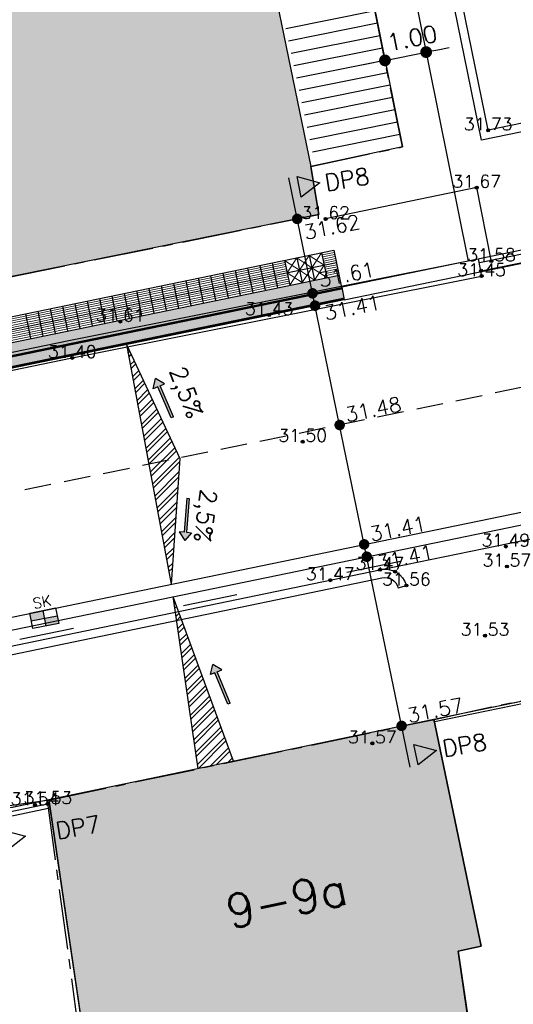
# Model space of a CAD drawing. Header units: metres. Extents: x 202952 to 203755, y 348879 to 349702.
# Tile 31 of 82: x 203283 to 203295, y 349342 to 349365. Entities that reach past the tile are written whole.
import ezdxf
from ezdxf.enums import TextEntityAlignment as Align

# ---------------------------------------------------------------- set-up
doc = ezdxf.new("R2010")
doc.units = ezdxf.units.M
for name, pattern in [('1-200 CENTER', [4.28625, 2.8575, -0.47625, 0.47625, -0.47625]), ('1-200 HIDDEN', [0.9525, 0.635, -0.3175]), ('PH 1-1 STREEP', [2, 1, -1])]:
    doc.linetypes.add(name, pattern=pattern)
for name, color, linetype in [('bgt.onbegroeidterreindeel', 252, 'Continuous'), ('PH-BEST-BEBOUWING', 1, 'Continuous'), ('PH-BEST-BEBOUWING-ARCERING', 254, 'Continuous'), ('PH-BEST-HUISNUMMER', 7, 'Continuous'), ('PH-BEST-KADASTRALE-GRENS', 240, '1-200 CENTER'), ('PH-INM-BEBOUWING', 10, 'Continuous'), ('PH-INM-HEKWERK', 6, '1-200 HEKWERK'), ('PH-INM-HOOGTE', 20, 'Continuous'), ('PH-INM-HOOGTEPUNT', 20, 'Continuous'), ('PH-INM-KANTVERHARDING', 253, 'Continuous'), ('PH-NIEUW BUSPERRON-ELLEMENTEN', 115, 'Continuous'), ('PH-NIEUW-AAND-DPROF', 1, 'Continuous'), ('PH-NIEUW-AFWATERINGSPROFIEL', 7, 'Continuous'), ('PH-NIEUW-BAND-20-30', 115, 'Continuous'), ('PH-NIEUW-BLOKMARKERING BUSHALTE', 115, '1-200 HIDDEN'), ('PH-NIEUW-BUSPERRONBAND', 115, 'Continuous'), ('PH-NIEUW-HEKWERK', 115, '1-200 HEKWERK'), ('PH-NIEUW-HOOGTES', 170, 'Continuous'), ('PH-NIEUW-MAATVOERING', 2, 'Continuous'), ('PH-NIEUW-NATUURSTEEN-PLEIN', 115, 'Continuous'), ('PH-ONTWERP-WEGAS', 2, '1-200 HIDDEN'), ('PH-RIO-KOLK', 7, 'Continuous')]:
    doc.layers.add(name, color=color, linetype=linetype)
doc.layers.add('PH-NIEUW-GELEIDELIJNTEGELS', color=115, linetype='Continuous', lineweight=13)
doc.layers.add('PH-NIEUW-OPSLUITBAND-6', color=115, linetype='Continuous', lineweight=30)
doc.styles.add('1-200', font='romans.shx', dxfattribs={"height": 0.4})
doc.styles.add('ISO', font='ISO')
doc.styles.add('ROMANS', font='romans.shx')
doc.linetypes.add('1-200 HEKWERK', pattern='A,1.5,-0.4,["X",ROMANS,S=0.24,R=0,X=-0.275,Y=-0.12],-0.05', length=1.95)
doc.dimstyles.new('BEMATING200', dxfattribs={"dimtxt": 0.4, "dimasz": 0.28, "dimexe": 0.5, "dimexo": 0.1, "dimgap": 0.4, "dimtad": 1, "dimlfac": -0.1, "dimzin": 0, "dimdsep": 46, "dimtxsty": '1-200', "dimblk": 'DOT', "dimcen": 0.09, "dimclrd": 8, "dimclre": 8, "dimclrt": 256, "dimadec": 3, "dimazin": 0, "dimtfac": 1, "dimtmove": 2, "dimatfit": 3, "dimfxl": 1, "dimtolj": 1, "dimtzin": 0, "dimarcsym": 0})

# ---------------------------------------------------------------- blocks, each defined once
blk = doc.blocks.new('MARKER', base_point=(45, 10))
at = {"color": 0}
for radius in [0.35, 0.25]:
    blk.add_circle((45, 10), radius, dxfattribs=at)
at = {"color": 0, "style": 'ISO'}
blk.add_attdef('MARKER', (45.6, 10), '', height=0.9, dxfattribs=at)
blk = doc.blocks.new('*U41')
h = blk.add_hatch(color=256)
h.paths.add_polyline_path([(0, 0.374), (-0.315, 0.374), (-0.315, 0.187), (0, 0.187)])
h.paths.add_polyline_path([(0, 0.187), (0, 0), (0.315, 0), (0.315, 0.187)])
blk.add_lwpolyline([(0.315, 0), (-0.315, 0), (-0.315, 0.374), (0.315, 0.374)], close=True)
for points in [[(-0.315, 0.374), (0, 0.374), (0, 0)], [(-0.315, 0.187), (0.315, 0.187)]]:
    blk.add_lwpolyline(points)
at = {"style": 'ROMANS'}
blk.add_attdef('SK', (-0.193, 0.454), '', height=0.25, dxfattribs=at)
blk = doc.blocks.new('AFWATERINGSPIJL')
at = {"ltscale": 0.5}
blk.add_hatch(color=256, dxfattribs=at).paths.add_polyline_path([(-0.058, 0.239), (-0.132, 0.151), (-0.75, 0.671), (-0.789, 0.625), (-0.171, 0.105), (-0.245, 0.016), (0, 0)])
for points in [[(-0.75, 0.671), (-0.789, 0.625)], [(-0.789, 0.625), (-0.171, 0.105)], [(-0.75, 0.671), (-0.132, 0.151)], [(-0.132, 0.151), (-0.058, 0.239), (0, 0)], [(-0.171, 0.105), (-0.245, 0.016), (0, 0)]]:
    blk.add_lwpolyline(points, dxfattribs=at)
blk = doc.blocks.new('_Dot')
at = {"color": 0, "linetype": 'ByBlock', "lineweight": -2}
blk.add_line((-0.5, 0), (-1, 0), dxfattribs=at)
at = {"color": 0, "linetype": 'ByBlock', "const_width": 0.5}
blk.add_lwpolyline([(-0.25, 0, 1), (0.25, 0, 1)], format="xyb", close=True, dxfattribs=at)
blk = doc.blocks.new('*D80')
at = {"layer": 'Defpoints', "color": 0, "transparency": 16777216}
for p in [(203292.786, 349364.686), (203292.786, 349364.686), (203291.806, 349364.489)]:
    blk.add_point(p, dxfattribs=at)
at = {"layer": 'PH-NIEUW-MAATVOERING', "color": 8, "lineweight": -2, "transparency": 16777216}
for p, q in [((203293.061, 349364.741), (203293.335, 349364.796)), ((203291.806, 349364.489), (203292.786, 349364.686)), ((203291.531, 349364.434), (203291.257, 349364.378))]:
    blk.add_line(p, q, dxfattribs=at)
at = {"layer": 'PH-NIEUW-MAATVOERING', "color": 8, "lineweight": -2, "transparency": 16777216, "xscale": 0.28, "yscale": 0.28, "zscale": 0.28}
for p, rotation in [((203292.786, 349364.686), 191.3756709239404), ((203291.806, 349364.489), 11.37567092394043)]:
    blk.add_blockref('_Dot', p, dxfattribs=dict(at, rotation=rotation))
at = {"layer": 'PH-NIEUW-MAATVOERING', "transparency": 16777216, "insert": (203292.453, 349365.021), "char_height": 0.4, "attachment_point": 5, "rotation": 11.3757, "style": '1-200'}
blk.add_mtext('\\A1;1.00', dxfattribs=at)

msp = doc.modelspace()

# ---------------------------------------------------------------- hatches: boundary and pattern name
at = {"layer": 'PH-BEST-BEBOUWING-ARCERING'}
msp.add_hatch(color=256, dxfattribs=at).paths.add_polyline_path([(203275.65, 349358.848), (203274.35, 349365.21), (203276.472, 349365.639), (203277.045, 349365.755), (203279.15, 349366.18), (203277.8, 349372.87), (203280.62, 349373.44), (203279.99, 349376.52), (203283.941, 349377.324), (203284.56, 349374.24), (203287.4, 349374.81), (203287.62, 349373.71), (203287.62, 349373.712), (203290.04, 349361.96), (203290.23, 349360.82), (203280.68, 349358.89), (203280.45, 349359.82), (203276.995, 349359.12)])
msp.add_hatch(color=256, dxfattribs=at).paths.add_polyline_path([(203286.367, 349330.389), (203285.893, 349333.908), (203285.726, 349333.883), (203283.8, 349346.9), (203292.97, 349348.81), (203294.093, 349343.405), (203293.545, 349343.29), (203294.473, 349337.019), (203295.477, 349330.235), (203298.363, 349330.676), (203299.971, 349319.864), (203296.778, 349319.4), (203288.019, 349317.973)], flags=17)
at = {"layer": 'PH-NIEUW-AFWATERINGSPROFIEL', "ltscale": 0.2, "transparency": 33554687}
h = msp.add_hatch(dxfattribs=at)
h.set_pattern_fill('ANSI32', color=252, scale=0.025)
h.paths.add_polyline_path([(203286.92, 349355.013), (203285.649, 349357.726), (203286.719, 349352.024)])
h = msp.add_hatch(dxfattribs=at)
h.set_pattern_fill('ANSI32', color=252, scale=0.025)
h.paths.add_polyline_path([(203286.756, 349351.728), (203287.346, 349347.639), (203288.193, 349347.815)])

# ---------------------------------------------------------------- linework, layer by layer
at = {"layer": 'bgt.onbegroeidterreindeel'}
for p, q in [((203292.97, 349348.81), (203298.54, 349349.96)), ((203294.093, 349343.405), (203292.97, 349348.81)), ((203282.383, 349346.601), (203283.8, 349346.9)), ((203283.8, 349346.9), (203285.726, 349333.883)), ((203293.545, 349343.29), (203294.093, 349343.405)), ((203294.473, 349337.019), (203293.545, 349343.29))]:
    msp.add_line(p, q, dxfattribs=at)
at = {"layer": 'PH-BEST-BEBOUWING'}
for points in [[(203275.65, 349358.848), (203274.35, 349365.21), (203276.472, 349365.639), (203277.045, 349365.755), (203279.15, 349366.18), (203277.8, 349372.87), (203280.62, 349373.44), (203279.99, 349376.52), (203283.941, 349377.324), (203284.56, 349374.24), (203287.4, 349374.81), (203287.62, 349373.71), (203289.86, 349374.16), (203292.22, 349362.43), (203290.04, 349361.96), (203290.23, 349360.82), (203280.68, 349358.89), (203280.45, 349359.82), (203276.995, 349359.12), (203275.65, 349358.848)], [(203286.367, 349330.389), (203285.893, 349333.908), (203285.726, 349333.883), (203283.8, 349346.9), (203292.97, 349348.81), (203294.093, 349343.405), (203293.545, 349343.29), (203294.473, 349337.019), (203295.477, 349330.235), (203298.363, 349330.676), (203299.971, 349319.864), (203296.778, 349319.4), (203288.019, 349317.973), (203286.367, 349330.389)]]:
    msp.add_lwpolyline(points, close=True, dxfattribs=at)
for points in [[(203287.62, 349373.71), (203290.04, 349361.96)], [(203274.84, 349345.01), (203283.8, 349346.9)], [(203274.881, 349344.814), (203283.829, 349346.703)]]:
    msp.add_lwpolyline(points, dxfattribs=at)
at = {"layer": 'PH-BEST-KADASTRALE-GRENS', "ltscale": 0.5}
for points in [[(203279.15, 349366.18), (203274.35, 349365.21), (203275.65, 349358.85), (203280.498, 349359.666), (203280.68, 349358.89), (203290.23, 349360.82), (203290.04, 349361.96), (203292.22, 349362.43), (203289.86, 349374.16), (203287.62, 349373.71), (203287.4, 349374.81), (203284.56, 349374.24), (203283.97, 349377.33), (203279.99, 349376.52), (203280.62, 349373.44), (203277.8, 349372.87), (203279.15, 349366.18)], [(203283.763, 349346.877), (203292.947, 349348.798), (203295.54, 349349.362)], [(203283.763, 349346.877), (203264.305, 349344.046), (203264.477, 349343.191)], [(203283.763, 349346.877), (203285.538, 349333.852), (203286.735, 349325.692), (203286.165, 349309.231)]]:
    msp.add_lwpolyline(points, dxfattribs=at)
at = {"layer": 'PH-INM-BEBOUWING'}
for points in [[(203291.569, 349365.665), (203289.447, 349365.238)], [(203291.628, 349365.371), (203289.51, 349364.945)], [(203291.687, 349365.077), (203289.573, 349364.652)], [(203291.747, 349364.783), (203289.636, 349364.358)], [(203291.806, 349364.489), (203289.699, 349364.065)], [(203291.865, 349364.195), (203289.763, 349363.772)], [(203291.924, 349363.901), (203289.826, 349363.478)], [(203291.983, 349363.606), (203289.889, 349363.185)], [(203292.042, 349363.312), (203289.952, 349362.892)], [(203292.102, 349363.018), (203290.016, 349362.599)], [(203292.161, 349362.724), (203290.079, 349362.305)]]:
    msp.add_lwpolyline(points, dxfattribs=at)
at = {"layer": 'PH-INM-HEKWERK', "flags": 128}
msp.add_lwpolyline([(203274.854, 349344.941), (203283.814, 349346.805)], dxfattribs=at)
at = {"layer": 'PH-INM-KANTVERHARDING'}
for p, q in [((203294.024, 349359.769), (203294.107, 349359.357)), ((203291.686, 349352.366), (203298.356, 349353.733)), ((203292.123, 349351.939), (203292.316, 349351.992))]:
    msp.add_line(p, q, dxfattribs=at)
at = {"layer": 'PH-INM-KANTVERHARDING', "flags": 128}
for points in [[(203295.691, 349362.914), (203294.106, 349362.589), (203293.136, 349367.345)], [(203295.651, 349363.11), (203294.262, 349362.825), (203293.332, 349367.385)], [(203276.214, 349356.165), (203284.278, 349357.819), (203294.024, 349359.769)], [(203276.179, 349355.723), (203284.361, 349357.407), (203294.107, 349359.357)]]:
    msp.add_lwpolyline(points, dxfattribs=at)
for points in [[(203294.093, 349359.484), (203300.011, 349360.683, 0.371252), (203300.392, 349361.238), (203299.967, 349363.404, 0.462883), (203299.41, 349363.828)], [(203294.054, 349359.68), (203299.965, 349360.878, 0.360005), (203300.193, 349361.209), (203299.768, 349363.381, 0.477107), (203299.453, 349363.632, 0.246624)], [(203217.025, 349334.585, -0.461272), (203221.482, 349340.772), (203226.933, 349341.138, 0.012257), (203241.12, 349342.292, 0.014651), (203246.946, 349343.132, 0.014836), (203252.785, 349344.328), (203259.827, 349345.789), (203269.789, 349347.841), (203280.366, 349350.022), (203291.686, 349352.366, -0.40296), (203292.316, 349351.992)], [(203217.155, 349334.634), (203217.215, 349334.649, -0.460144), (203221.497, 349340.573), (203226.945, 349340.939, 0.012257), (203241.142, 349342.093, 0.014653), (203246.98, 349342.935, 0.014829), (203252.828, 349344.133), (203259.868, 349345.593), (203269.829, 349347.645), (203280.406, 349349.826), (203291.73, 349352.171, -0.404918), (203292.123, 349351.939, -0.210866)]]:
    msp.add_lwpolyline(points, format="xyb", dxfattribs=at)
at = {"layer": 'PH-INM-KANTVERHARDING'}
msp.add_lwpolyline([(203294.336, 349359.737), (203293.989, 349361.46), (203290.393, 349360.714)], dxfattribs=at)
at = {"layer": 'PH-NIEUW BUSPERRON-ELLEMENTEN'}
for points in [[(203275.9, 349356.943), (203290.592, 349359.969)], [(203290.004, 349359.848), (203290.125, 349359.26)], [(203290.298, 349359.908), (203290.419, 349359.321)], [(203290.592, 349359.969), (203290.774, 349359.087)], [(203275.961, 349356.649), (203290.653, 349359.675)], [(203288.829, 349359.606), (203288.95, 349359.018)], [(203289.123, 349359.666), (203289.244, 349359.079)], [(203289.417, 349359.727), (203289.538, 349359.139)], [(203289.711, 349359.787), (203289.832, 349359.2)], [(203276.021, 349356.355), (203290.713, 349359.381)], [(203287.654, 349359.364), (203287.775, 349358.776)], [(203287.948, 349359.424), (203288.069, 349358.837)], [(203288.241, 349359.485), (203288.362, 349358.897)], [(203288.535, 349359.545), (203288.656, 349358.958)], [(203286.478, 349359.122), (203286.599, 349358.534)], [(203286.772, 349359.182), (203286.893, 349358.595)], [(203287.066, 349359.243), (203287.187, 349358.655)], [(203287.36, 349359.303), (203287.481, 349358.716)], [(203285.303, 349358.88), (203285.424, 349358.292)], [(203285.597, 349358.94), (203285.718, 349358.352)], [(203285.891, 349359.001), (203286.012, 349358.413)], [(203286.185, 349359.061), (203286.306, 349358.474)], [(203284.128, 349358.638), (203284.249, 349358.05)], [(203284.422, 349358.698), (203284.543, 349358.11)], [(203284.715, 349358.759), (203284.836, 349358.171)], [(203285.009, 349358.819), (203285.13, 349358.231)], [(203283.246, 349358.456), (203283.367, 349357.868)], [(203283.54, 349358.517), (203283.661, 349357.929)], [(203283.834, 349358.577), (203283.955, 349357.989)]]:
    msp.add_lwpolyline(points, dxfattribs=at)
at = {"layer": 'PH-NIEUW-AAND-DPROF'}
for points in [[(203290.727, 349355.811), (203289.515, 349361.696)], [(203292.403, 349347.67), (203290.727, 349355.811)]]:
    msp.add_lwpolyline(points, dxfattribs=at)
at = {"layer": 'PH-NIEUW-AAND-DPROF', "color": 7}
for points in [[(203290.253, 349361.577), (203289.813, 349361.233), (203289.713, 349361.723)], [(203293.036, 349348.065), (203292.596, 349347.721), (203292.496, 349348.211)], [(203283.247, 349346.022), (203282.807, 349345.678), (203282.707, 349346.168)]]:
    msp.add_lwpolyline(points, close=True, dxfattribs=at)
at = {"layer": 'PH-NIEUW-AFWATERINGSPROFIEL', "ltscale": 0.08}
for p, q in [((203285.649, 349357.726), (203286.719, 349352.024)), ((203285.649, 349357.726), (203286.92, 349355.013)), ((203286.92, 349355.013), (203286.719, 349352.024)), ((203286.756, 349351.728), (203287.348, 349347.627))]:
    msp.add_line(p, q, dxfattribs=at)
msp.add_lwpolyline([(203286.756, 349351.728), (203288.193, 349347.815)], dxfattribs=at)
at = {"layer": 'PH-NIEUW-BAND-20-30'}
for points in [[(203325.787, 349431.773), (203324.845, 349432.1), (203324.734, 349431.821), (203325.693, 349431.491, -0.320444), (203333.528, 349420.374), (203333.273, 349379.81, -0.354131), (203321.459, 349365.407), (203290.775, 349359.088), (203290.836, 349358.794), (203321.519, 349365.113, 0.354131), (203333.573, 349379.808), (203333.828, 349420.372, 0.320444), (203325.792, 349431.774)], [(203342.108, 349370.863), (203382.767, 349362.242), (203382.705, 349361.949), (203342.046, 349370.57, 0.307221), (203336.119, 349368.153, -0.197567), (203322.75, 349359.139), (203282.478, 349350.834), (203282.416, 349351.138), (203322.689, 349359.433, 0.197567), (203335.869, 349368.319, -0.307221), (203342.108, 349370.863)]]:
    msp.add_lwpolyline(points, format="xyb", close=True, dxfattribs=at)
at = {"layer": 'PH-NIEUW-BLOKMARKERING BUSHALTE', "linetype": 'PH 1-1 STREEP', "ltscale": 0.3, "const_width": 0.3, "flags": 128}
msp.add_lwpolyline([(203276.052, 349356.209), (203290.743, 349359.234)], dxfattribs=at)
at = {"layer": 'PH-NIEUW-BUSPERRONBAND', "const_width": 0.2}
msp.add_lwpolyline([(203276.112, 349355.915), (203290.804, 349358.94)], dxfattribs=at)
at = {"layer": 'PH-NIEUW-BUSPERRONBAND', "color": 178, "const_width": 0.05}
for points in [[(203276.087, 349356.037), (203290.779, 349359.063)], [(203290.829, 349358.818), (203276.137, 349355.792)]]:
    msp.add_lwpolyline(points, dxfattribs=at)
at = {"layer": 'PH-NIEUW-BUSPERRONBAND', "color": 178}
for points in [[(203276.082, 349356.062), (203290.774, 349359.087)], [(203290.834, 349358.794), (203276.142, 349355.768)]]:
    msp.add_lwpolyline(points, dxfattribs=at)
at = {"layer": 'PH-NIEUW-GELEIDELIJNTEGELS', "ltscale": 0.5}
for points in [[(203289.417, 349359.727), (203289.771, 349359.494), (203290.004, 349359.848), (203290.359, 349359.615), (203290.125, 349359.26), (203289.771, 349359.494), (203289.538, 349359.139)], [(203290.298, 349359.908), (203290.065, 349359.554), (203289.711, 349359.787), (203289.477, 349359.433), (203289.832, 349359.2), (203290.065, 349359.554), (203290.419, 349359.321)], [(203290.308, 349359.859), (203290.602, 349359.92)], [(203290.318, 349359.81), (203290.612, 349359.871)], [(203290.328, 349359.761), (203290.622, 349359.822)], [(203278.261, 349357.378), (203289.427, 349359.678)], [(203278.271, 349357.329), (203289.437, 349359.629)], [(203278.281, 349357.28), (203289.447, 349359.58)], [(203290.339, 349359.713), (203290.632, 349359.773)], [(203290.349, 349359.664), (203290.642, 349359.724)], [(203290.369, 349359.566), (203290.663, 349359.626)], [(203290.379, 349359.517), (203290.673, 349359.577)], [(203278.291, 349357.231), (203289.457, 349359.531)], [(203278.301, 349357.182), (203289.467, 349359.482)], [(203278.322, 349357.084), (203289.487, 349359.384)], [(203290.389, 349359.468), (203290.683, 349359.528)], [(203290.399, 349359.419), (203290.693, 349359.479)], [(203290.409, 349359.37), (203290.703, 349359.43)], [(203278.332, 349357.035), (203289.497, 349359.335)], [(203278.342, 349356.986), (203289.507, 349359.286)], [(203278.352, 349356.938), (203289.518, 349359.237)], [(203278.362, 349356.889), (203289.528, 349359.188)]]:
    msp.add_lwpolyline(points, dxfattribs=at)
at = {"layer": 'PH-NIEUW-HEKWERK', "ltscale": 0.5}
for points in [[(203290.9, 349352.311), (203292.173, 349352.574)], [(203288.28, 349351.772), (203287.007, 349351.51)], [(203284.387, 349350.97), (203283.114, 349350.708)]]:
    msp.add_lwpolyline(points, dxfattribs=at)
at = {"layer": 'PH-NIEUW-HOOGTES', "const_width": 0.125}
for points in [[(203289.674, 349360.762, 1), (203289.759, 349360.671, 1)], [(203290.038, 349358.99, 1), (203290.124, 349358.899, 1)], [(203290.099, 349358.697, 1), (203290.184, 349358.605, 1)], [(203290.684, 349355.856, 1), (203290.769, 349355.765, 1)], [(203291.269, 349353.016, 1), (203291.354, 349352.925, 1)], [(203291.329, 349352.722, 1), (203291.415, 349352.631, 1)], [(203292.159, 349348.696, 1), (203292.244, 349348.604, 1)]]:
    msp.add_lwpolyline(points, format="xyb", close=True, dxfattribs=at)
at = {"layer": 'PH-NIEUW-NATUURSTEEN-PLEIN'}
msp.add_lwpolyline([(203289.798, 349379.537), (203293.788, 349359.708)], dxfattribs=at)
at = {"layer": 'PH-NIEUW-OPSLUITBAND-6'}
for points in [[(203292.97, 349348.81), (203298.54, 349349.96)], [(203292.982, 349348.751), (203298.552, 349349.901)]]:
    msp.add_lwpolyline(points, dxfattribs=at)
at = {"layer": 'PH-ONTWERP-WEGAS'}
msp.add_lwpolyline([(203326.632, 349434.525, -0.321417), (203336.727, 349420.255), (203336.473, 349379.79, -0.354131), (203322.104, 349362.273), (203267.76, 349351.081, -0.039684), (203204.394, 349343.196), (203194.585, 349342.76, 0.101791), (203123.122, 349324.714)], format="xyb", dxfattribs=at)

# ---------------------------------------------------------------- block references
at = {"layer": 'PH-INM-HOOGTEPUNT', "xscale": 0.1, "yscale": 0.1, "zscale": 0.1}
for p in [(203294.262, 349362.825, 31.729), (203293.989, 349361.46, 31.67), (203290.393, 349360.714, 31.622), (203294.341, 349359.71, 31.577), (203294.093, 349359.484, 31.451), (203294.107, 349359.357, 31.449), (203289.049, 349358.428, 31.433), (203285.503, 349358.273, 31.614), (203284.361, 349357.407, 31.404), (203289.847, 349355.413, 31.504), (203294.683, 349352.918, 31.492), (203291.686, 349352.366, 31.471), (203292.046, 349352.323, 31.497), (203294.708, 349352.444, 31.569), (203290.504, 349352.117, 31.472), (203292.316, 349351.992, 31.556), (203294.188, 349350.798, 31.529), (203291.505, 349348.236, 31.575), (203283.474, 349346.767, 31.537), (203283.779, 349346.792, 31.533)]:
    msp.add_blockref('MARKER', p, dxfattribs=at)
at = {"layer": 'PH-NIEUW-AFWATERINGSPROFIEL', "xscale": -1}
for p, rotation in [((203286.345, 349356.915), 253.3077665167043), ((203287.039, 349353.063), 45.46817277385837), ((203287.711, 349350.111), 251.9495854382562)]:
    msp.add_blockref('AFWATERINGSPIJL', p, dxfattribs=dict(at, rotation=rotation))
at = {"layer": 'PH-RIO-KOLK', "rotation": 11.47348689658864}
msp.add_blockref('*U41', (203283.731, 349351.027), dxfattribs=at).add_auto_attribs({'SK': 'SK'})

# ---------------------------------------------------------------- texts
at = {"layer": 'PH-BEST-HUISNUMMER', "style": 'ROMANS'}
msp.add_text('9-9a', height=0.8, rotation=11.8, dxfattribs=at).set_placement((203289.462, 349344.504), align=Align.MIDDLE_CENTER)
at = {"layer": 'PH-INM-HOOGTE', "style": 'ROMANS'}
for s, p in [('31.73', (203294.262, 349362.825)), ('31.67', (203293.989, 349361.46)), ('31.62', (203290.393, 349360.714)), ('31.58', (203294.341, 349359.71)), ('31.45', (203294.107, 349359.357)), ('31.43', (203289.049, 349358.428)), ('31.61', (203285.503, 349358.273)), ('31.40', (203284.361, 349357.407)), ('31.50', (203289.847, 349355.413)), ('31.49', (203294.683, 349352.918)), ('31.47', (203291.686, 349352.366)), ('31.57', (203294.708, 349352.444)), ('31.47', (203290.504, 349352.117)), ('31.56', (203292.316, 349351.992)), ('31.53', (203294.188, 349350.798)), ('31.57', (203291.505, 349348.236)), ('31.54', (203283.474, 349346.767)), ('31.53', (203283.779, 349346.792))]:
    msp.add_text(s, height=0.3, dxfattribs=at).set_placement(p, align=Align.CENTER)
at = {"layer": 'PH-NIEUW-AAND-DPROF', "color": 2, "char_height": 0.4, "attachment_point": 1, "rotation": 9.6796, "style": 'ROMANS'}
for s, insert in [('DP8', (203290.346, 349361.766)), ('DP8', (203293.144, 349348.301)), ('DP7', (203283.938, 349346.344))]:
    msp.add_mtext_dynamic_manual_height_columns(s, width=2.25123, gutter_width=8.75, heights=[0], dxfattribs=dict(at, insert=insert))
at = {"layer": 'PH-NIEUW-AFWATERINGSPROFIEL', "ltscale": 0.08, "char_height": 0.4, "width": 2.08929, "attachment_point": 7, "style": 'ROMANS'}
for insert, rotation in [((203286.553, 349357.065), 291.0142), ((203287.298, 349354.317), 262.6701)]:
    msp.add_mtext('2,5%', dxfattribs=dict(at, insert=insert, rotation=rotation))
at = {"layer": 'PH-NIEUW-HOOGTES', "style": 'ROMANS'}
for s, p in [('31.62', (203289.914, 349360.216)), ('31.61', (203290.261, 349359.083)), ('31.41', (203290.396, 349358.296)), ('31.48', (203290.899, 349355.875)), ('31.41', (203291.484, 349353.034)), ('31.41', (203291.657, 349352.348, 31.471)), ('31.57', (203292.374, 349348.714))]:
    msp.add_text(s, height=0.35, rotation=11.6376, dxfattribs=at).set_placement(p)

# ---------------------------------------------------------------- dimensions: what is measured, and where the dimension line sits
at = {"layer": 'PH-NIEUW-MAATVOERING'}
dim = msp.add_linear_dim(base=(203292.786, 349364.686), p1=(203291.806, 349364.489), p2=(203292.786, 349364.686), angle=11.3757, dimstyle='BEMATING200', override={"dimtad": 3, "dimse1": 1, "dimse2": 1}, dxfattribs=at)
dim.commit()
dim.dimension.update_dxf_attribs({"geometry": '*D80', "text_midpoint": (203292.453, 349365.021), "dimtype": 129})

doc.saveas('drawing.dxf')
